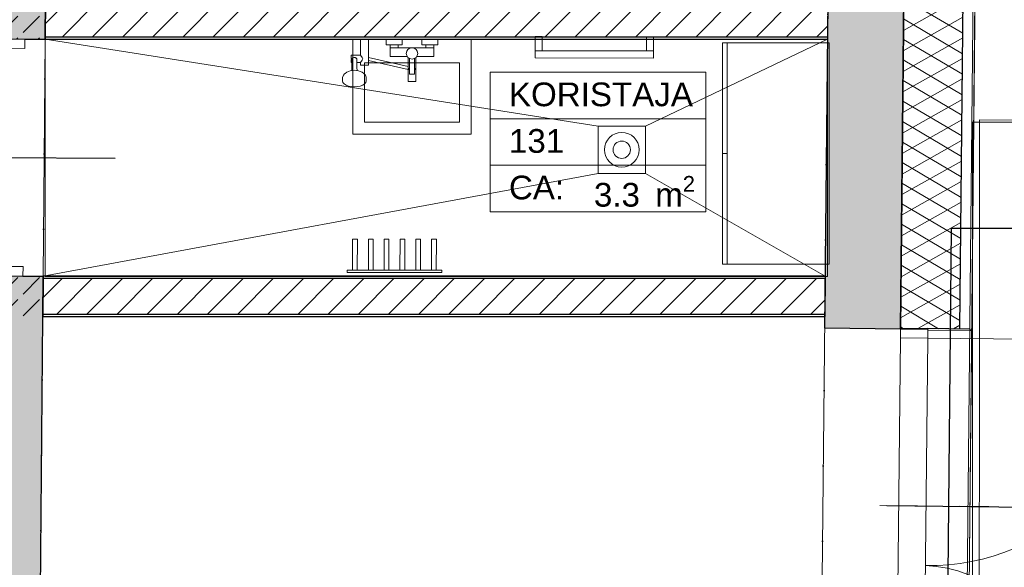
# Model space of a CAD drawing. Header units: millimetres. Extents: x -63554 to 200, y -19084 to 40052.
# Tile 107 of 120: x -50756 to -46603, y 31572 to 33882. Entities that reach past the tile are written whole.
import ezdxf
from ezdxf.enums import TextEntityAlignment as Align

# ---------------------------------------------------------------- set-up
doc = ezdxf.new("R2010")
doc.units = ezdxf.units.MM
doc.header["$MEASUREMENT"] = 0
doc.linetypes.add('Dot & Dashed', pattern=[335.138881, 158.75, -88.194444, 0, -88.194437])
doc.linetypes.add('Dotted', pattern=[317.499995, 0, -317.499995])
for name, color, linetype in [('014_Ruumi netopind', 7, 'Continuous'), ('1241_Välisseinad', 7, 'Continuous'), ('1311_Vaheseinad', 7, 'Continuous'), ('Archicad Doors', 7, 'Continuous'), ('New_014_Ruumi netopind', 7, 'Continuous'), ('New_1154_Välistrepid_ kaldteed ja terrassid', 7, 'Continuous'), ('New_1241_Välisseinad', 7, 'Continuous'), ('New_1311_Vaheseinad', 7, 'Continuous'), ('New_1321_Põranda kattetarindid', 7, 'Continuous'), ('New_Archicad Door Markers', 7, 'Continuous'), ('New_Archicad Doors', 7, 'Continuous'), ('New_Archicad Windows', 7, 'Continuous'), ('New_SA- santehnika', 7, 'Continuous'), ('New_SA-mööbel', 7, 'Continuous')]:
    doc.layers.add(name, color=color, linetype=linetype)
for name, color, linetype, lineweight in [('0_Pen_No__2', 8, 'Continuous', 15), ('1241_Välisseinad_Pen_No__101', 252, 'Continuous', 13), ('1241_Välisseinad_Pen_No__41', 7, 'Continuous', 25), ('1311_Vaheseinad_Pen_No__101', 252, 'Continuous', 13), ('1311_Vaheseinad_Pen_No__41', 7, 'Continuous', 25), ('2D Drafting - General.AR_Pen_No__20', 1, 'Continuous', 0), ('_trapid_Pen_No__141', 7, 'Continuous', 20), ('Archicad Doors_Pen_No__101', 252, 'Continuous', 13), ('Archicad Zone Stamps_Pen_No__1', 7, 'Continuous', 13), ('Archicad Zone Stamps_Pen_No__7', 7, 'Continuous', 35), ('New_0_Pen_No__2', 8, 'Continuous', 15), ('New_1154_Välistrepid_ kaldteed ja terrassid_Pen_No__41', 7, 'Continuous', 25), ('New_1241_Välisseinad_Pen_No__1', 7, 'Continuous', 13), ('New_1241_Välisseinad_Pen_No__101', 252, 'Continuous', 13), ('New_1241_Välisseinad_Pen_No__41', 7, 'Continuous', 25), ('New_1311_Vaheseinad_Pen_No__101', 252, 'Continuous', 13), ('New_1311_Vaheseinad_Pen_No__41', 7, 'Continuous', 25), ('New_1321_Põranda kattetarindid_Pen_No__41', 7, 'Continuous', 25), ('New_Archicad Door Markers_Pen_No__7', 7, 'Continuous', 35), ('New_Archicad Doors_Pen_No__101', 252, 'Continuous', 13), ('New_Archicad Windows_Pen_No__101', 252, 'Continuous', 13), ('New_Archicad Zone Stamps_Pen_No__1', 7, 'Continuous', 13), ('New_Archicad Zone Stamps_Pen_No__7', 7, 'Continuous', 35), ('New_SA- santehnika_Pen_No__101', 252, 'Continuous', 13), ('New_SA-mööbel_Pen_No__101', 252, 'Continuous', 13)]:
    doc.layers.add(name, color=color, linetype=linetype, lineweight=lineweight)
doc.layers.add('New_Archicad Door Markers_Pen_No__5', color=7, linetype='Continuous', lineweight=25, true_color=0x40a5ff)
doc.styles.add('GENERATED_STYLE_1', font='arial.ttf')
doc.styles.add('GENERATED_STYLE_2', font='arial.ttf')
pattern_1 = [(0, (0, 0), (0, 86.60254), [0, -50]), (0, (25, 43.3), (0, 86.60254), [0, -50])]
pattern_2 = [(225, (0, 0), (-63.63961, 63.63961), [])]
pattern_3 = [(45, (0, 0), (-91.92388, 91.92388), [97.5, -32.5]), (45, (4e-14, 91.92), (-91.92388, 91.92388), [97.5, -32.5])]

# ---------------------------------------------------------------- blocks, each defined once
blk = doc.blocks.new('Wall_2_1', base_point=(-47360.4, 32630.2))
at = {"layer": 'New_1311_Vaheseinad_Pen_No__101', "linetype": 'Continuous', "lineweight": 13}
h = blk.add_hatch(dxfattribs=at)
h.set_pattern_fill('MASONRY_BLOCK_0001', color=252, style=0, pattern_type=2)
h.set_pattern_definition(pattern_2)
h.paths.add_polyline_path([(-47358.7, 32790.2), (-50657.8, 32790.2), (-50659, 32640.2), (-47360.2, 32640.2)])
h = blk.add_hatch(dxfattribs=at)
h.set_pattern_fill('PLASTER_0001', color=252, style=0, pattern_type=2)
h.set_pattern_definition(pattern_1)
h.paths.add_polyline_path([(-47358.6, 32800.2), (-50657.7, 32800.2), (-50657.8, 32790.2), (-47358.7, 32790.2)])
h = blk.add_hatch(dxfattribs=at)
h.set_pattern_fill('MASONRY_BLOCK_0001', color=252, style=0, pattern_type=2)
h.set_pattern_definition(pattern_2)
h.paths.add_polyline_path([(-47360.2, 32640.3), (-47358.7, 32790.2), (-47359, 32790.2), (-47365, 32640.3)])
h = blk.add_hatch(dxfattribs=at)
h.set_pattern_fill('PLASTER_0001', color=252, style=0, pattern_type=2)
h.set_pattern_definition(pattern_1)
h.paths.add_polyline_path([(-47359, 32790.2), (-47358.7, 32790.2), (-47358.6, 32800.2)])
h = blk.add_hatch(dxfattribs=at)
h.set_pattern_fill('PLASTER_0001', color=252, style=0, pattern_type=2)
h.set_pattern_definition(pattern_1)
h.paths.add_polyline_path([(-50659.1, 32630.2), (-47360.4, 32630.2), (-47360.2, 32640.2), (-50659, 32640.2)])
h = blk.add_hatch(dxfattribs=at)
h.set_pattern_fill('PLASTER_0001', color=252, style=0, pattern_type=2)
h.set_pattern_definition(pattern_1)
h.paths.add_polyline_path([(-47360.4, 32630.3), (-47360.2, 32640.3), (-47365, 32640.3), (-47365.3, 32630.3)])
at = {"layer": 'New_1311_Vaheseinad_Pen_No__41', "color": 7, "linetype": 'Continuous', "lineweight": 25}
for p, q in [((-47358.7, 32790.2), (-50657.8, 32790.2)), ((-50659, 32640.2), (-47360.2, 32640.2))]:
    blk.add_line(p, q, dxfattribs=at)
at = {"layer": 'New_1311_Vaheseinad_Pen_No__41', "color": 7, "linetype": 'Continuous', "lineweight": 25, "flags": 128}
for points in [[(-50657.8, 32790.2), (-50659, 32640.2)], [(-50657.7, 32800.2), (-50657.8, 32790.2)], [(-47358.6, 32800.2), (-50657.7, 32800.2)], [(-47358.7, 32790.2), (-47360.2, 32640.2)], [(-47358.6, 32800.2), (-47358.7, 32790.2)], [(-50659, 32640.2), (-50659.1, 32630.2)], [(-50659.1, 32630.2), (-47360.4, 32630.2)], [(-47360.2, 32640.2), (-47360.4, 32630.2)]]:
    blk.add_lwpolyline(points, dxfattribs=at)
blk = doc.blocks.new('Wall_3_1', base_point=(-47348.6, 33799.8))
at = {"layer": 'New_1311_Vaheseinad_Pen_No__101', "linetype": 'Continuous', "lineweight": 13}
h = blk.add_hatch(dxfattribs=at)
h.set_pattern_fill('MASONRY_BLOCK_0001', color=252, style=0, pattern_type=2)
h.set_pattern_definition(pattern_2)
h.paths.add_polyline_path([(-50849.2, 33809.8), (-50848, 33959.8), (-50853, 33959.8), (-50854.2, 33809.8)])
h = blk.add_hatch(dxfattribs=at)
h.set_pattern_fill('PLASTER_0001', color=252, style=0, pattern_type=2)
h.set_pattern_definition(pattern_1)
h.paths.add_polyline_path([(-50848, 33959.8), (-50847.9, 33969.8), (-50852.9, 33969.8), (-50853, 33959.8)])
h = blk.add_hatch(dxfattribs=at)
h.set_pattern_fill('MASONRY_BLOCK_0001', color=252, style=0, pattern_type=2)
h.set_pattern_definition(pattern_2)
h.paths.add_polyline_path([(-47346.9, 33959.8), (-50648, 33959.8), (-50649.2, 33809.8), (-47348.5, 33809.8)])
h = blk.add_hatch(dxfattribs=at)
h.set_pattern_fill('PLASTER_0001', color=252, style=0, pattern_type=2)
h.set_pattern_definition(pattern_1)
h.paths.add_polyline_path([(-47346.8, 33969.8), (-50647.9, 33969.8), (-50648, 33959.8), (-47346.9, 33959.8)])
h = blk.add_hatch(dxfattribs=at)
h.set_pattern_fill('PLASTER_0001', color=252, style=0, pattern_type=2)
h.set_pattern_definition(pattern_1)
h.paths.add_polyline_path([(-50849.3, 33799.8), (-50849.2, 33809.8), (-50854.2, 33809.8), (-50854.3, 33799.8)])
h = blk.add_hatch(dxfattribs=at)
h.set_pattern_fill('PLASTER_0001', color=252, style=0, pattern_type=2)
h.set_pattern_definition(pattern_1)
h.paths.add_polyline_path([(-50649.3, 33799.8), (-47348.6, 33799.8), (-47348.5, 33809.8), (-50649.2, 33809.8)])
at = {"layer": 'New_1311_Vaheseinad_Pen_No__41', "color": 7, "linetype": 'Continuous', "lineweight": 25}
for p, q in [((-47346.9, 33959.8), (-50648, 33959.8)), ((-50649.2, 33809.8), (-47348.5, 33809.8))]:
    blk.add_line(p, q, dxfattribs=at)
at = {"layer": 'New_1311_Vaheseinad_Pen_No__41', "color": 7, "linetype": 'Continuous', "lineweight": 25, "flags": 128}
for points in [[(-50648, 33959.8), (-50649.2, 33809.8)], [(-50647.9, 33969.8), (-50648, 33959.8)], [(-47346.8, 33969.8), (-50647.9, 33969.8)], [(-47346.9, 33959.8), (-47348.5, 33809.8)], [(-47346.8, 33969.8), (-47346.9, 33959.8)], [(-50649.2, 33809.8), (-50649.3, 33799.8)], [(-47348.5, 33809.8), (-47348.6, 33799.8)], [(-50649.3, 33799.8), (-47348.6, 33799.8)]]:
    blk.add_lwpolyline(points, dxfattribs=at)
blk = doc.blocks.new('KORISTAJA_131_32_1', base_point=(-48085.1, 32995.3))
at = {"layer": 'New_Archicad Zone Stamps_Pen_No__1', "color": 7, "linetype": 'Continuous', "lineweight": 13}
for p, q in [((-47862.2, 33660.9), (-48771.2, 33660.9)), ((-48771.2, 33660.9), (-48771.2, 33071.6)), ((-48771.2, 33660.9), (-47862.2, 33660.9)), ((-48771.2, 33464.4), (-48771.2, 33660.9)), ((-47862.2, 33071.6), (-47862.2, 33660.9)), ((-47862.2, 33660.9), (-47862.2, 33464.4)), ((-47862.2, 33464.4), (-48771.2, 33464.4)), ((-48771.2, 33464.4), (-47862.2, 33464.4)), ((-48771.2, 33268), (-48771.2, 33464.4)), ((-47862.2, 33464.4), (-47862.2, 33268)), ((-47862.2, 33268), (-48771.2, 33268)), ((-48771.2, 33268), (-47862.2, 33268)), ((-48771.2, 33071.6), (-48771.2, 33268)), ((-47862.2, 33268), (-47862.2, 33071.6)), ((-48771.2, 33071.6), (-47862.2, 33071.6)), ((-47862.2, 33071.6), (-48771.2, 33071.6))]:
    blk.add_line(p, q, dxfattribs=at)
at = {"layer": 'New_Archicad Zone Stamps_Pen_No__7', "color": 7, "lineweight": 35, "insert": (-48334.1, 33222.8), "char_height": 100, "attachment_point": 1, "style": 'GENERATED_STYLE_2'}
blk.add_mtext('\\A1;{\\pql;\\pt0,350;\\fArial|b0|i0|c0|p0;\\W1.000000;3.3\\fArial|b0|i0|c0|p0;\\W1.000000;\\A1{\\H.66x;\\S^  ;}\\fArial|b0|i0|c0|p0;\\W1.000000; m\\fArial|b0|i0|c0|p0;\\W1.000000;\\A1{\\H.66x;\\S2^  ;}}', dxfattribs=at)
at = {"layer": 'New_Archicad Zone Stamps_Pen_No__7', "color": 7, "lineweight": 35, "style": 'GENERATED_STYLE_2'}
for tag, p in [('DUMMY_861', (-47940.7, 33641.2)), ('ROOM_NAME', (-48692.6, 33617.1)), ('DUMMY_862', (-47940.7, 33444.8)), ('ROOM_NUMBER', (-48692.6, 33420.6)), ('ceilingCode', (-48692.6, 33224.2))]:
    blk.add_attdef(tag, text='', height=100, dxfattribs=at).set_placement(p, align=Align.TOP_LEFT)
blk = doc.blocks.new('WC_130.3_37_1', base_point=(-48136.7, 34388.8))
at = {"layer": 'Archicad Zone Stamps_Pen_No__1', "color": 7, "linetype": 'Continuous', "lineweight": 13}
for p, q in [((-47728.1, 34683.5), (-48545.2, 34683.5)), ((-48545.2, 34683.5), (-48545.2, 34094.2)), ((-48545.2, 34683.5), (-47728.1, 34683.5)), ((-48545.2, 34487.1), (-48545.2, 34683.5)), ((-47728.1, 34094.2), (-47728.1, 34683.5)), ((-47728.1, 34683.5), (-47728.1, 34487.1)), ((-47728.1, 34487.1), (-48545.2, 34487.1)), ((-48545.2, 34487.1), (-47728.1, 34487.1)), ((-48545.2, 34290.6), (-48545.2, 34487.1)), ((-47728.1, 34487.1), (-47728.1, 34290.6)), ((-47728.1, 34290.6), (-48545.2, 34290.6)), ((-48545.2, 34290.6), (-47728.1, 34290.6)), ((-48545.2, 34094.2), (-48545.2, 34290.6)), ((-47728.1, 34290.6), (-47728.1, 34094.2)), ((-48545.2, 34094.2), (-47728.1, 34094.2)), ((-47728.1, 34094.2), (-48545.2, 34094.2))]:
    blk.add_line(p, q, dxfattribs=at)
at = {"layer": 'Archicad Zone Stamps_Pen_No__7', "color": 7, "lineweight": 35, "insert": (-48200, 34245.4), "char_height": 100, "attachment_point": 1, "style": 'GENERATED_STYLE_2'}
blk.add_mtext('\\A1;{\\pql;\\pt0,350;\\fArial|b0|i0|c0|p0;\\W1.000000;1.1\\fArial|b0|i0|c0|p0;\\W1.000000;\\A1{\\H.66x;\\S^  ;}\\fArial|b0|i0|c0|p0;\\W1.000000; m\\fArial|b0|i0|c0|p0;\\W1.000000;\\A1{\\H.66x;\\S2^  ;}}', dxfattribs=at)
at = {"layer": 'Archicad Zone Stamps_Pen_No__7', "color": 7, "lineweight": 35, "style": 'GENERATED_STYLE_2'}
for tag, p in [('ROOM_NAME', (-48466.7, 34639.7)), ('DUMMY_861', (-47806.6, 34663.8)), ('ROOM_NUMBER', (-48466.7, 34443.3)), ('DUMMY_862', (-47806.6, 34467.4)), ('ceilingCode', (-48466.7, 34246.8))]:
    blk.add_attdef(tag, text='', height=100, dxfattribs=at).set_placement(p, align=Align.TOP_LEFT)
blk = doc.blocks.new('Opening_1_1')
at = {"layer": 'New_1241_Välisseinad_Pen_No__1', "color": 7, "linetype": 'Dot & Dashed', "lineweight": 13}
blk.add_line((-47128.4, 31833), (-46668.4, 31828.4), dxfattribs=at)
at = {"layer": 'New_1241_Välisseinad_Pen_No__1', "color": 7, "linetype": 'Continuous', "lineweight": 13, "flags": 128}
for points in [[(-46925.9, 32576), (-47040.9, 32577.2)], [(-46740.9, 32574.1), (-46748.9, 32574.2)], [(-46740.9, 32569.2), (-46740.9, 32574.1)], [(-47055.9, 31087.2), (-46940.9, 31086.1)], [(-46763.9, 31084.3), (-46755.9, 31084.2)], [(-46755.9, 31084.2), (-46755.9, 31085.3)]]:
    blk.add_lwpolyline(points, dxfattribs=at)
blk = doc.blocks.new('Wall Niche Rectangular 26[5]_1')
at = {"layer": 'New_Archicad Windows_Pen_No__101', "color": 252, "linetype": 'Continuous', "lineweight": 13}
blk.add_line((-46733.2, 33336.6), (-46733.3, 33328.6), dxfattribs=at)
at = {"layer": 'New_Archicad Windows_Pen_No__101', "color": 252, "linetype": 'Continuous', "lineweight": 13, "flags": 128}
blk.add_lwpolyline([(-46733.2, 33336.6), (-46741.2, 33336.7), (-46741.3, 33328.7), (-46733.3, 33328.6)], close=True, dxfattribs=at)
blk = doc.blocks.new('Wall Niche Rectangular 26[7]_1')
at = {"layer": 'New_Archicad Windows_Pen_No__101', "color": 252, "linetype": 'Continuous', "lineweight": 13}
blk.add_line((-46702.4, 36389.8), (-46771.6, 29523.1), dxfattribs=at)
at = {"layer": 'New_Archicad Windows_Pen_No__101', "color": 252, "linetype": 'Continuous', "lineweight": 13, "flags": 128}
blk.add_lwpolyline([(-46702.4, 36389.8), (-46710.4, 36389.9), (-46779.6, 29523.1), (-46771.6, 29523.1)], close=True, dxfattribs=at)
blk = doc.blocks.new('Wall Niche Rectangular 26[8]_1')
at = {"layer": 'New_Archicad Windows_Pen_No__101', "color": 252, "linetype": 'Continuous', "lineweight": 13}
blk.add_line((-46702.4, 36389.8), (-46771.6, 29523.1), dxfattribs=at)
at = {"layer": 'New_Archicad Windows_Pen_No__101', "color": 252, "linetype": 'Continuous', "lineweight": 13, "flags": 128}
blk.add_lwpolyline([(-46702.4, 36389.8), (-46710.4, 36389.9), (-46779.6, 29523.1), (-46771.6, 29523.1)], close=True, dxfattribs=at)
blk = doc.blocks.new('D Marker 26')
at = {"layer": 'New_Archicad Door Markers_Pen_No__5', "color": 161, "linetype": 'Continuous', "lineweight": 25, "true_color": 0x40a5ff}
blk.add_line((0, -682.1), (0, 50), dxfattribs=at)
at = {"layer": 'New_Archicad Door Markers_Pen_No__7', "color": 7, "lineweight": 35, "insert": (-348.8, -917), "char_height": 150, "attachment_point": 7, "style": 'GENERATED_STYLE_2'}
blk.add_mtext('\\A1;{\\pql;\\pt0;\\fArial|b0|i0|c0|p0;\\W1.000000;VU-04p\\fArial|b0|i0|c0|p0;\\W1.000000;\\fArial|b0|i0|c0|p0;\\W1.000000;\\fArial|b0|i0|c0|p0;\\W1.000000;}', dxfattribs=at)
blk = doc.blocks.new('Double Door Asymmetric 26[1]_1')
at = {"layer": 'New_Archicad Doors_Pen_No__101', "color": 252, "linetype": 'Continuous', "lineweight": 13}
for p, q in [((-47041.2, 32540.2), (-47040.8, 32580.2)), ((-47040.8, 32580.2), (-46925.8, 32579.1)), ((-47040.8, 32580.2), (-46925.8, 32579.1)), ((-47040.8, 32580.2), (-46925.8, 32579.1)), ((-46925.8, 32579.1), (-46926.2, 32539.1)), ((-46925.9, 32571.1), (-46740.9, 32569.2)), ((-46740.9, 32577.2), (-46740.9, 32569.2)), ((-47055.6, 31120.3), (-47041.2, 32540.2)), ((-46926.2, 32539.1), (-47041.2, 32540.2)), ((-46926.2, 32539.1), (-46940.6, 31119.1)), ((-46926.2, 32539.1), (-45966.3, 32529.4)), ((-47056, 31080.3), (-47055.6, 31120.3)), ((-47055.6, 31120.3), (-46940.6, 31119.1)), ((-46940.6, 31119.1), (-46941, 31079.1)), ((-46940.6, 31119.1), (-46480.6, 31114.5)), ((-46941, 31079.1), (-47056, 31080.3)), ((-47056, 31080.3), (-46941, 31079.1)), ((-47056, 31080.3), (-46941, 31079.1)), ((-46940.9, 31087.1), (-46755.9, 31085.3)), ((-46756, 31077.3), (-46755.9, 31085.3))]:
    blk.add_line(p, q, dxfattribs=at)
for centre, radius, start, end in [((-46926.2, 32539.1), 960, 269.4224, 359.4224), ((-46940.6, 31119.1), 460, 359.4224, 89.4224)]:
    blk.add_arc(centre, radius, start, end, dxfattribs=at)
at = {"layer": 'New_Archicad Door Markers', "color": 161, "lineweight": 25, "true_color": 0x40a5ff, "zscale": 1000, "rotation": 89.42237301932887}
blk.add_blockref('D Marker 26', (-47048.4, 31830.3), dxfattribs=at)
blk = doc.blocks.new('Wall_4_1', base_point=(-47068.7, 29819.8))
at = {"layer": 'New_1241_Välisseinad_Pen_No__101', "linetype": 'Continuous', "lineweight": 13}
h = blk.add_hatch(dxfattribs=at)
h.set_pattern_fill('BATT_INSULATION_0001', color=252, style=0, pattern_type=2)
h.set_pattern_definition([(329.42237, (0, 0), (38.1529, 64.570555), []), (29.42237, (0, 0), (-36.84329, 65.32665), [])])
h.paths.add_polyline_path([(-47040.8, 32580.2), (-46925.8, 32579.1), (-46790.9, 32577.7), (-46755.4, 36089.8), (-47005.5, 36089.8)])
blk.add_hatch(color=252, dxfattribs=at).paths.add_polyline_path([(-46925.9, 32576), (-46748.9, 32574.2), (-46748.9, 32577.3), (-46925.8, 32579.1)])
at = {"layer": 'New_1241_Välisseinad_Pen_No__41', "color": 7, "linetype": 'Continuous', "lineweight": 25}
for p, q in [((-46790.9, 32577.7), (-46755.4, 36089.8)), ((-47040.8, 32580.2), (-46925.8, 32579.1)), ((-46925.8, 32579.1), (-46925.9, 32576)), ((-46748.9, 32577.3), (-46925.8, 32579.1))]:
    blk.add_line(p, q, dxfattribs=at)
at = {"layer": 'New_1241_Välisseinad_Pen_No__41', "color": 7, "linetype": 'Continuous', "lineweight": 25, "flags": 128}
blk.add_lwpolyline([(-47005.5, 36089.8), (-47040.8, 32580.2)], dxfattribs=at)
at = {"layer": 'New_Archicad Doors', "color": 252, "linetype": 'Continuous', "lineweight": 13}
blk.add_blockref('Double Door Asymmetric 26[1]_1', (0, 0), dxfattribs=at)
at = {"layer": 'New_Archicad Windows', "color": 252, "linetype": 'Continuous', "lineweight": 13}
for name in ['Wall Niche Rectangular 26[7]_1', 'Wall Niche Rectangular 26[8]_1', 'Wall Niche Rectangular 26[5]_1']:
    blk.add_blockref(name, (0, 0), dxfattribs=at)
blk = doc.blocks.new('Simple Door Opening[2]_1')
at = {"layer": 'Archicad Doors_Pen_No__101', "color": 252, "linetype": 'Continuous', "lineweight": 13}
for p, q in [((-47040.9, 32577), (-47360.9, 32580.2)), ((-47056, 31077.1), (-47376, 31080.3))]:
    blk.add_line(p, q, dxfattribs=at)
blk = doc.blocks.new('Wall_5_1', base_point=(-47385.5, 30139.8))
at = {"layer": '1241_Välisseinad_Pen_No__101', "linetype": 'Continuous', "lineweight": 0, "true_color": 0x4c4c4c}
blk.add_hatch(color=251, dxfattribs=at).paths.add_polyline_path([(-47328.7, 35769.8), (-47360.9, 32580.2), (-47040.9, 32577), (-47008.7, 35769.8)])
at = {"layer": '1241_Välisseinad_Pen_No__41', "color": 7, "linetype": 'Continuous', "lineweight": 25}
blk.add_line((-47040.9, 32577), (-47360.9, 32580.2), dxfattribs=at)
at = {"layer": '1241_Välisseinad_Pen_No__41', "color": 7, "linetype": 'Continuous', "lineweight": 25, "flags": 128}
for points in [[(-47040.9, 32577), (-47005.5, 36089.8)], [(-47328.7, 35769.8), (-47360.9, 32580.2)]]:
    blk.add_lwpolyline(points, dxfattribs=at)
at = {"layer": 'Archicad Doors', "color": 252, "linetype": 'Continuous', "lineweight": 13}
blk.add_blockref('Simple Door Opening[2]_1', (0, 0), dxfattribs=at)
blk = doc.blocks.new('Slab_170_1', base_point=(-50679.9, 30139.8))
at = {"layer": 'New_1321_Põranda kattetarindid_Pen_No__41', "color": 7, "linetype": 'Dotted', "lineweight": 25, "flags": 128}
blk.add_lwpolyline([(-50679.9, 30139.8), (-50632.8, 35769.8), (-47328.7, 35769.8), (-47385.5, 30139.8)], close=True, dxfattribs=at)
blk = doc.blocks.new('Slab_176_1', base_point=(-46849.8, 30662.8))
at = {"layer": 'New_1154_Välistrepid_ kaldteed ja terrassid_Pen_No__41', "color": 7, "linetype": 'Continuous', "lineweight": 25, "flags": 128}
blk.add_lwpolyline([(-46849.8, 30662.8), (-45557.4, 30662.8), (-45557.4, 33001.7), (-46826.6, 33001.7)], close=True, dxfattribs=at)
blk = doc.blocks.new('Wall_9_1', base_point=(-50880, 30139.8))
at = {"layer": '1311_Vaheseinad_Pen_No__101', "linetype": 'Continuous', "lineweight": 0, "true_color": 0x4c4c4c}
blk.add_hatch(color=251, dxfattribs=at).paths.add_polyline_path([(-50679.9, 30139.8), (-50659.1, 32628.6), (-50859.1, 32630.2), (-50880, 30139.8)])
at = {"layer": '1311_Vaheseinad_Pen_No__41', "color": 7, "linetype": 'Continuous', "lineweight": 25, "flags": 128}
for points in [[(-50859.1, 32630.2), (-50880, 30139.8)], [(-50679.9, 30139.8), (-50659.1, 32628.6)]]:
    blk.add_lwpolyline(points, dxfattribs=at)
blk = doc.blocks.new('D Marker 26_15')
at = {"layer": 'New_Archicad Door Markers_Pen_No__5', "color": 161, "linetype": 'Continuous', "lineweight": 25, "true_color": 0x40a5ff}
blk.add_line((0, 171.4), (0, -500), dxfattribs=at)
at = {"layer": 'New_Archicad Door Markers_Pen_No__7', "color": 7, "lineweight": 35, "insert": (-232.5, 172), "char_height": 100, "attachment_point": 7, "style": 'GENERATED_STYLE_1'}
blk.add_mtext('\\A1;{\\pql;\\pt0;\\fArial|b0|i0|c0|p0;\\W1.000000;SU-05p\\fArial|b0|i0|c0|p0;\\W1.000000;\\fArial|b0|i0|c0|p0;\\W1.000000;\\fArial|b0|i0|c0|p0;\\W1.000000;}', dxfattribs=at)
blk = doc.blocks.new('Door 26[25]_1')
at = {"layer": 'New_Archicad Doors_Pen_No__101', "color": 252, "linetype": 'Continuous', "lineweight": 13}
for p, q in [((-50849.3, 33801.5), (-50849, 33838.5)), ((-50849.3, 33801.5), (-50849, 33838.5)), ((-50649.3, 33799.8), (-50649, 33836.8)), ((-50649.3, 33799.8), (-50649, 33836.8)), ((-50849.6, 33761.5), (-50849.3, 33801.5)), ((-50849.3, 33801.5), (-50734.3, 33800.5)), ((-50849.3, 33801.5), (-50734.3, 33800.5)), ((-50849.3, 33801.5), (-50734.3, 33800.5)), ((-50734.3, 33800.5), (-50734.6, 33760.5)), ((-50734.3, 33800.5), (-50649.3, 33799.8)), ((-50734.3, 33800.5), (-50649.3, 33799.8)), ((-50734.6, 33760.5), (-50849.6, 33761.5)), ((-50857.3, 32841.5), (-51777.3, 32849.2)), ((-50857.7, 32801.5), (-50857.3, 32841.5)), ((-50857.3, 32841.5), (-50742.3, 32840.6)), ((-50742.3, 32840.6), (-50742.7, 32800.6)), ((-50857.7, 32801.5), (-50858, 32764.5)), ((-50857.7, 32801.5), (-50858, 32764.5)), ((-50742.7, 32800.6), (-50857.7, 32801.5)), ((-50857.7, 32801.5), (-50742.7, 32800.6)), ((-50857.7, 32801.5), (-50742.7, 32800.6)), ((-50742.7, 32800.6), (-50657.7, 32799.9)), ((-50742.7, 32800.6), (-50657.7, 32799.9)), ((-50657.7, 32799.9), (-50658, 32762.9)), ((-50657.7, 32799.9), (-50658, 32762.9))]:
    blk.add_line(p, q, dxfattribs=at)
blk.add_arc((-50857.3, 32841.5), 920, 89.5203, 179.5203, dxfattribs=at)
at = {"layer": 'New_Archicad Door Markers', "color": 161, "lineweight": 25, "true_color": 0x40a5ff, "zscale": 1000, "rotation": 89.52030593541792}
blk.add_blockref('D Marker 26_15', (-50853.5, 33301.5), dxfattribs=at)
blk = doc.blocks.new('Simple Door Opening[26]_1')
at = {"layer": 'New_Archicad Doors_Pen_No__101', "color": 252, "linetype": 'Continuous', "lineweight": 13}
for p, q in [((-50839.5, 34971.5), (-50639.5, 34969.8)), ((-50847.9, 33971.5), (-50647.9, 33969.8))]:
    blk.add_line(p, q, dxfattribs=at)
blk = doc.blocks.new('Wall_91_1', base_point=(-50859.1, 32630.2))
at = {"layer": '1311_Vaheseinad_Pen_No__101', "linetype": 'Continuous', "lineweight": 0, "true_color": 0x4c4c4c}
for points in [[(-50832.8, 35769.8), (-50839.5, 34971.5), (-50639.5, 34969.8), (-50632.8, 35769.8)], [(-50849.3, 33801.5), (-50649.3, 33799.8), (-50647.9, 33969.8), (-50847.9, 33971.5)], [(-50859.1, 32630.2), (-50659.1, 32628.6), (-50657.7, 32799.9), (-50857.7, 32801.5)]]:
    blk.add_hatch(color=251, dxfattribs=at).paths.add_polyline_path(points)
at = {"layer": '1311_Vaheseinad_Pen_No__41', "color": 7, "linetype": 'Continuous', "lineweight": 25}
for p, q in [((-50839.5, 34971.5), (-50639.5, 34969.8)), ((-50847.9, 33971.5), (-50647.9, 33969.8)), ((-50849.3, 33801.5), (-50849, 33838.5)), ((-50649.3, 33799.8), (-50649, 33836.8)), ((-50849.3, 33801.5), (-50734.3, 33800.5)), ((-50734.3, 33800.5), (-50649.3, 33799.8)), ((-50857.7, 32801.5), (-50858, 32764.5)), ((-50857.7, 32801.5), (-50742.7, 32800.6)), ((-50742.7, 32800.6), (-50657.7, 32799.9)), ((-50657.7, 32799.9), (-50658, 32762.9))]:
    blk.add_line(p, q, dxfattribs=at)
at = {"layer": '1311_Vaheseinad_Pen_No__41', "color": 7, "linetype": 'Continuous', "lineweight": 25, "flags": 128}
for points in [[(-50832.8, 35769.8), (-50839.5, 34971.5)], [(-50639.5, 34969.8), (-50632.8, 35769.8)], [(-50847.9, 33971.5), (-50849.3, 33801.5)], [(-50649.3, 33799.8), (-50647.9, 33969.8)], [(-50857.7, 32801.5), (-50859.1, 32630.2)], [(-50659.1, 32628.6), (-50657.7, 32799.9)]]:
    blk.add_lwpolyline(points, dxfattribs=at)
at = {"layer": 'New_Archicad Doors', "color": 252, "linetype": 'Continuous', "lineweight": 13}
for name in ['Simple Door Opening[26]_1', 'Door 26[25]_1']:
    blk.add_blockref(name, (0, 0), dxfattribs=at)
blk = doc.blocks.new('Cupboard 26[90]_1', base_point=(-47792.4, 32851))
at = {"layer": 'New_SA-mööbel_Pen_No__101', "color": 252, "linetype": 'Continuous', "lineweight": 13}
for p, q in [((-47772.4, 32850.9), (-47771.8, 33784.4)), ((-47792.1, 33317.7), (-47772.1, 33317.6)), ((-47792.4, 32851), (-47772.4, 32850.9))]:
    blk.add_line(p, q, dxfattribs=at)
at = {"layer": 'New_SA-mööbel_Pen_No__101', "color": 252, "linetype": 'Continuous', "lineweight": 13, "flags": 128}
blk.add_lwpolyline([(-47792.4, 32851), (-47791.8, 33784.4), (-47341.8, 33784.1), (-47342.4, 32850.7)], close=True, dxfattribs=at)
blk = doc.blocks.new('Radiator Horizontal Bars 26[280]_1', base_point=(-48582.2, 33720.5))
at = {"layer": 'New_SA- santehnika_Pen_No__101', "color": 252, "linetype": 'Continuous', "lineweight": 13}
for p, q in [((-48582.1, 33810.5), (-48582.2, 33720.5)), ((-48582.1, 33810.5), (-48552.1, 33810.5)), ((-48552.1, 33810.5), (-48552.2, 33750.5)), ((-48112.1, 33810.2), (-48112.2, 33750.2)), ((-48112.1, 33810.2), (-48082.1, 33810.1)), ((-48082.1, 33810.1), (-48082.2, 33720.1)), ((-48582.2, 33750.5), (-48082.2, 33750.1)), ((-48582.2, 33720.5), (-48082.2, 33720.1))]:
    blk.add_line(p, q, dxfattribs=at)
at = {"layer": 'New_SA- santehnika_Pen_No__101', "color": 252, "linetype": 'Continuous', "lineweight": 13, "flags": 128}
blk.add_lwpolyline([(-48582.1, 33810.5), (-48582.2, 33720.5), (-48082.2, 33720.1), (-48082.1, 33810.1), (-48112.1, 33810.2), (-48112.2, 33750.2), (-48552.2, 33750.5), (-48552.1, 33810.5)], close=True, dxfattribs=at)
blk = doc.blocks.new('Wall Hanging Rack 26[281]_1', base_point=(-49175.6, 32816.1))
at = {"layer": 'New_SA- santehnika_Pen_No__101', "color": 252, "linetype": 'Continuous', "lineweight": 13, "flags": 128}
for points in [[(-49332.2, 32826.2), (-49352.2, 32826.2), (-49352.1, 32956.2), (-49332.1, 32956.2)], [(-49265.6, 32826.2), (-49285.6, 32826.2), (-49285.5, 32956.2), (-49265.5, 32956.2)], [(-49198.9, 32826.1), (-49218.9, 32826.1), (-49218.8, 32956.1), (-49198.8, 32956.1)], [(-49132.2, 32826.1), (-49152.2, 32826.1), (-49152.1, 32956.1), (-49132.1, 32956.1)], [(-49065.6, 32826), (-49085.6, 32826.1), (-49085.5, 32956.1), (-49065.5, 32956)], [(-48998.9, 32826), (-49018.9, 32826), (-49018.8, 32956), (-48998.8, 32956)], [(-49375.6, 32826.2), (-48975.6, 32826), (-48975.6, 32816), (-49375.6, 32816.2)]]:
    blk.add_lwpolyline(points, close=True, dxfattribs=at)
blk = doc.blocks.new('Sink General 26[307]_1', base_point=(-49351.5, 33399.8))
at = {"layer": 'New_SA- santehnika_Pen_No__101', "color": 252, "linetype": 'Continuous', "lineweight": 13}
for p, q in [((-48901.5, 33699.8), (-49301.5, 33699.8)), ((-49301.5, 33699.8), (-49301.5, 33449.8)), ((-48901.5, 33449.8), (-48901.5, 33699.8)), ((-49301.5, 33449.8), (-48901.5, 33449.8))]:
    blk.add_line(p, q, dxfattribs=at)
at = {"layer": 'New_SA- santehnika_Pen_No__101', "color": 252, "linetype": 'Continuous', "lineweight": 13, "flags": 128}
blk.add_lwpolyline([(-49351.5, 33399.8), (-48851.5, 33399.8), (-48851.5, 33799.8), (-49351.5, 33799.8)], close=True, dxfattribs=at)
blk = doc.blocks.new('Wall Mounted Tap 26[308]_1', base_point=(-49101.5, 33799.8))
at = {"layer": 'New_SA- santehnika_Pen_No__101', "color": 252, "linetype": 'Continuous', "lineweight": 13}
for p, q in [((-49159.5, 33775.8), (-49193.5, 33775.8)), ((-49043.5, 33775.8), (-49009.5, 33775.8)), ((-49311.4, 33723), (-49318.5, 33731.8)), ((-49159.5, 33763.8), (-49193.5, 33763.8)), ((-49043.5, 33763.8), (-49009.5, 33763.8)), ((-49354.6, 33705.7), (-49358.5, 33705.7)), ((-49354.5, 33715.5), (-49354.7, 33701.9)), ((-49353.4, 33718.9), (-49354.5, 33718.9)), ((-49354.5, 33715.5), (-49354.2, 33717.2)), ((-49354.2, 33717.2), (-49353.5, 33718.7)), ((-49353.5, 33718.7), (-49352.4, 33720.1)), ((-49352.4, 33720.1), (-49351, 33721.2)), ((-49351, 33721.2), (-49349.3, 33721.8)), ((-49349.3, 33721.8), (-49347.5, 33722)), ((-49347.5, 33722), (-49341.5, 33722)), ((-49341.5, 33722), (-49339.7, 33721.8)), ((-49339.7, 33721.8), (-49338, 33721.2)), ((-49338, 33721.2), (-49336.5, 33720.1)), ((-49336.5, 33720.1), (-49335.4, 33718.7)), ((-49335.4, 33718.7), (-49334.7, 33717.2)), ((-49334.7, 33717.2), (-49334.5, 33715.5)), ((-49334.5, 33715.5), (-49334.3, 33701.9)), ((-49311.3, 33711.3), (-49318.5, 33701.9)), ((-49111.5, 33652.8), (-49111.5, 33718)), ((-49091.5, 33718), (-49091.5, 33652.8)), ((-49355.4, 33667.7), (-49353.6, 33668.1)), ((-49353.6, 33668.1), (-49344.5, 33668.7)), ((-49344.5, 33668.7), (-49335.4, 33668.1)), ((-49335.4, 33668.1), (-49333.5, 33667.7)), ((-49091.5, 33652.8), (-49111.5, 33652.8))]:
    blk.add_line(p, q, dxfattribs=at)
at = {"layer": 'New_SA- santehnika_Pen_No__101', "color": 252, "linetype": 'Continuous', "lineweight": 13, "flags": 128}
for points in [[(-49319.5, 33602.1), (-49331.5, 33599.6), (-49344.5, 33598.7), (-49357.4, 33599.6), (-49369.5, 33602.1), (-49379.8, 33606), (-49387.8, 33611.2), (-49392.8, 33617.2), (-49394.5, 33623.7), (-49394.5, 33635), (-49394, 33638.3), (-49392.3, 33644.7), (-49390.8, 33647.7), (-49386, 33653.5), (-49384, 33655.6), (-49376.7, 33660.3), (-49369.4, 33663.5), (-49362.1, 33666.3), (-49355.4, 33667.7), (-49355, 33680.9), (-49354.7, 33701.9), (-49358.5, 33701.9), (-49358.5, 33714.8), (-49354.5, 33714.8), (-49354.5, 33715.5), (-49354.5, 33718.9), (-49358.5, 33718.9), (-49358.5, 33731.8), (-49318.5, 33731.8), (-49318.5, 33799.8), (-49284.5, 33799.8), (-49284.5, 33689.8), (-49318.5, 33689.8), (-49318.5, 33701.9), (-49334.3, 33701.9), (-49334, 33680.9), (-49333.5, 33667.7), (-49326.8, 33666.3), (-49319.5, 33663.5), (-49312.2, 33660.3), (-49305, 33655.6), (-49302.9, 33653.5), (-49298.1, 33647.7), (-49296.7, 33644.7), (-49295, 33638.3), (-49294.5, 33635), (-49294.5, 33623.7), (-49296.2, 33617.2), (-49301.2, 33611.2), (-49309.1, 33606)], [(-49284.5, 33709.5), (-49284.5, 33722.8), (-49117.7, 33684.9), (-49117.7, 33671.5)]]:
    blk.add_lwpolyline(points, close=True, dxfattribs=at)
blk.add_lwpolyline([(-49085.3, 33621.1), (-49117.7, 33621.1), (-49117.7, 33671.5), (-49117.7, 33684.9), (-49117.7, 33722.1, -0.06464), (-49121.6, 33726.8), (-49193.5, 33726.8), (-49193.5, 33775.8), (-49210.5, 33775.8), (-49210.5, 33799.8), (-49142.5, 33799.8), (-49142.5, 33775.8), (-49159.5, 33775.8), (-49159.5, 33763.8), (-49043.5, 33763.8), (-49043.5, 33775.8), (-49060.5, 33775.8), (-49060.5, 33799.8), (-48992.5, 33799.8), (-48992.5, 33775.8), (-49009.5, 33775.8), (-49009.5, 33726.8), (-49081.3, 33726.8, -0.06464), (-49085.3, 33722.1)], format="xyb", close=True, dxfattribs=at)
at = {"layer": 'New_SA- santehnika_Pen_No__101', "color": 252, "linetype": 'Continuous', "lineweight": 13}
blk.add_circle((-49101.5, 33739.8), 24, dxfattribs=at)
for centre, radius, start, end in [((-49318.9, 33717), 9.5, 322.7028, 38.5777), ((-49101.5, 33674.4), 12, 146.4033, 213.5967), ((-49101.5, 33674.4), 12, 326.4033, 33.5967)]:
    blk.add_arc(centre, radius, start, end, dxfattribs=at)

msp = doc.modelspace()

# ---------------------------------------------------------------- hatches: boundary and pattern name
at = {"layer": '2D Drafting - General.AR_Pen_No__20', "linetype": 'Continuous', "lineweight": 0}
h = msp.add_hatch(dxfattribs=at)
h.set_pattern_fill('DASHED_0001', color=1, style=0, pattern_type=2)
h.set_pattern_definition(pattern_3)
h.paths.add_polyline_path([(-50847.9, 33971.6), (-50647.9, 33969.9), (-50649.3, 33799.2), (-50849.3, 33800.9)])
h = msp.add_hatch(dxfattribs=at)
h.set_pattern_fill('DASHED_0001', color=1, style=0, pattern_type=2)
h.set_pattern_definition(pattern_3)
h.paths.add_polyline_path([(-50857.7, 32801.5), (-50657.7, 32799.9), (-50659.1, 32629.2), (-50859.1, 32630.8)])

# ---------------------------------------------------------------- linework, layer by layer
at = {"layer": '0_Pen_No__2', "color": 8, "linetype": 'Continuous', "lineweight": 15, "flags": 128}
msp.add_lwpolyline([(-44486.6, 30232.7), (-44484.5, 33457.6), (-46707.2, 33459.1), (-46709.4, 30234.2)], close=True, dxfattribs=at)
at = {"layer": '_trapid_Pen_No__141', "color": 7, "linetype": 'Continuous', "lineweight": 20, "flags": 128}
for points in [[(-50657.7, 32799.9), (-47358.6, 32800.2), (-47348.6, 33799.8), (-50649.3, 33799.8)], [(-48316.7, 33433.6), (-48116.6, 33433.6), (-48116.6, 33233.6), (-48316.7, 33233.6)]]:
    msp.add_lwpolyline(points, close=True, dxfattribs=at)
for points in [[(-48316.7, 33433.6), (-50649.3, 33799.8)], [(-48116.6, 33433.6), (-47348.6, 33799.8)], [(-48316.7, 33233.6), (-50657.7, 32799.9)], [(-48116.6, 33233.6), (-47358.6, 32800.2)]]:
    msp.add_lwpolyline(points, dxfattribs=at)
at = {"layer": '_trapid_Pen_No__141', "color": 7, "linetype": 'Continuous', "lineweight": 20}
for radius in [73.2, 36.6]:
    msp.add_circle((-48216.6, 33333.6), radius, dxfattribs=at)
at = {"layer": 'New_014_Ruumi netopind', "color": 254, "linetype": 'Continuous', "lineweight": 0, "true_color": 0xfdf2d0, "flags": 128}
for points in [[(-47348.6, 33798.6), (-50648.6, 33798.6), (-50648.6, 32798.6), (-47348.6, 32798.6)], [(-47385.5, 30139.8), (-47360.4, 32630.2), (-50659.1, 32630.2), (-50659.1, 32628.6), (-50679.9, 30139.8), (-50390, 30139.8)]]:
    msp.add_lwpolyline(points, close=True, dxfattribs=at)
at = {"layer": 'New_0_Pen_No__2', "color": 8, "linetype": 'Continuous', "lineweight": 15, "flags": 128}
msp.add_lwpolyline([(-44214.6, 30224.8), (-44214.6, 33449.6), (-46737.4, 33449.6), (-46737.4, 30224.8)], close=True, dxfattribs=at)

# ---------------------------------------------------------------- block references
at = {"layer": '014_Ruumi netopind', "color": 252, "linetype": 'Continuous', "lineweight": 13}
msp.add_blockref('WC_130.3_37_1', (-48136.7, 34388.8), dxfattribs=at).add_auto_attribs({'ROOM_NAME': 'WC', 'ROOM_NUMBER': '130.3', 'ceilingCode': 'CA: '})
at = {"layer": '1241_Välisseinad', "color": 7, "lineweight": 25}
msp.add_blockref('Wall_5_1', (-47385.5, 30139.8), dxfattribs=at)
at = {"layer": '1241_Välisseinad', "color": 7, "linetype": 'Continuous', "lineweight": 13}
msp.add_blockref('Opening_1_1', (0, 0), dxfattribs=at)
at = {"layer": '1311_Vaheseinad', "color": 7, "lineweight": 25}
for name, p in [('Wall_91_1', (-50859.1, 32630.2)), ('Wall_9_1', (-50880, 30139.8))]:
    msp.add_blockref(name, p, dxfattribs=at)
at = {"layer": 'New_014_Ruumi netopind', "color": 252, "linetype": 'Continuous', "lineweight": 13}
msp.add_blockref('KORISTAJA_131_32_1', (-48085.1, 32995.3), dxfattribs=at).add_auto_attribs({'ROOM_NAME': 'KORISTAJA', 'ROOM_NUMBER': '131', 'ceilingCode': 'CA: '})
at = {"layer": 'New_1154_Välistrepid_ kaldteed ja terrassid', "color": 7, "linetype": 'Continuous', "lineweight": 25}
msp.add_blockref('Slab_176_1', (-46849.8, 30662.8), dxfattribs=at)
at = {"layer": 'New_1241_Välisseinad', "color": 7, "lineweight": 25}
msp.add_blockref('Wall_4_1', (-47068.7, 29819.8), dxfattribs=at)
at = {"layer": 'New_1311_Vaheseinad', "color": 7, "lineweight": 25}
for name, p in [('Wall_3_1', (-47348.6, 33799.8)), ('Wall_2_1', (-47360.4, 32630.2))]:
    msp.add_blockref(name, p, dxfattribs=at)
at = {"layer": 'New_1321_Põranda kattetarindid', "color": 7, "linetype": 'Dotted', "lineweight": 25}
msp.add_blockref('Slab_170_1', (-50679.9, 30139.8), dxfattribs=at)
at = {"layer": 'New_SA- santehnika', "color": 252, "linetype": 'Continuous', "lineweight": 13}
for name, p in [('Radiator Horizontal Bars 26[280]_1', (-48582.2, 33720.5)), ('Wall Mounted Tap 26[308]_1', (-49101.5, 33799.8)), ('Sink General 26[307]_1', (-49351.5, 33399.8)), ('Wall Hanging Rack 26[281]_1', (-49175.6, 32816.1))]:
    msp.add_blockref(name, p, dxfattribs=at)
at = {"layer": 'New_SA-mööbel', "color": 252, "linetype": 'Continuous', "lineweight": 13}
msp.add_blockref('Cupboard 26[90]_1', (-47792.4, 32851), dxfattribs=at)

doc.saveas('drawing.dxf')
